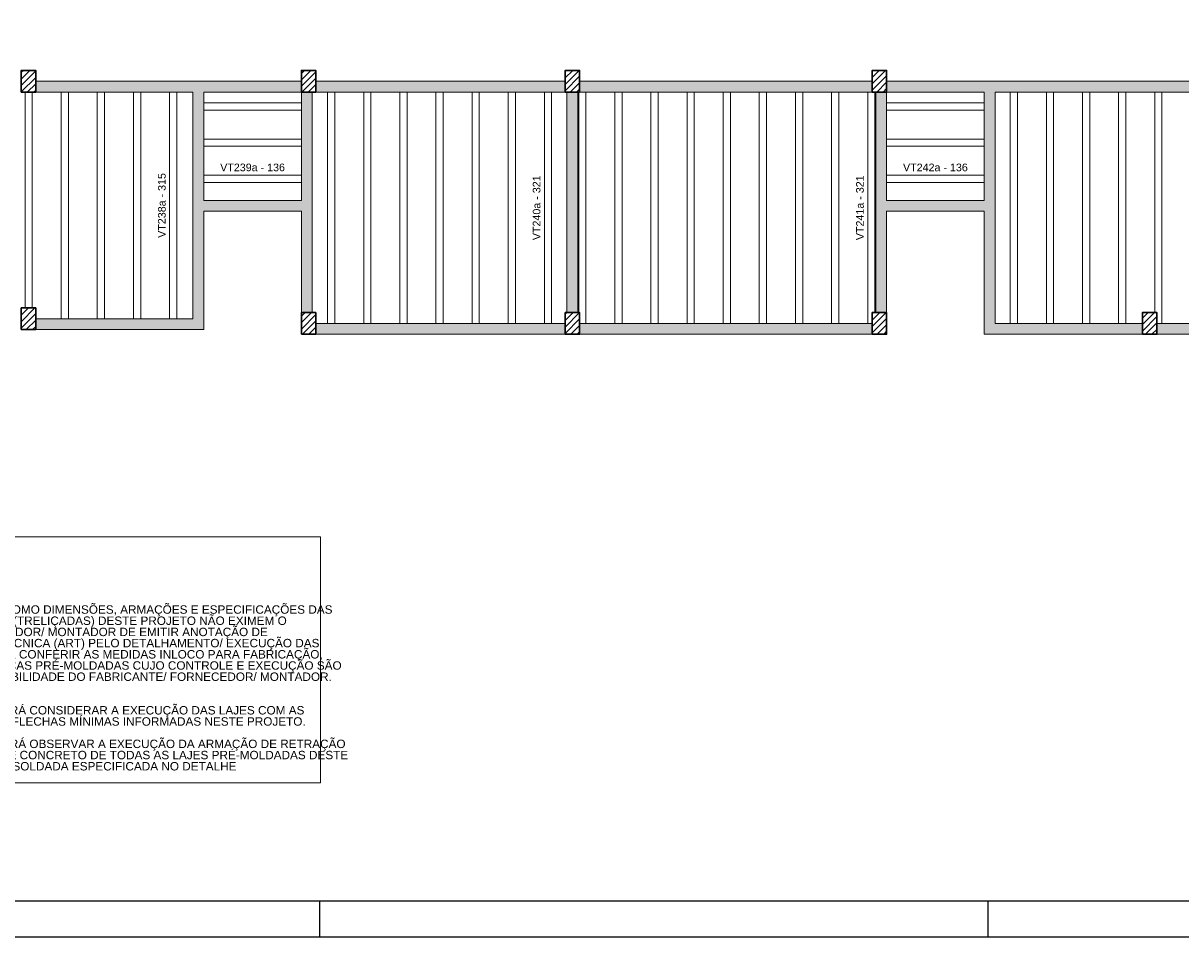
# Model space of a CAD drawing. Header units: millimetres. Extents: x 0 to 119, y 0 to 84.
# Tile 7 of 23: x 37 to 69, y 0 to 25. Entities that reach past the tile are written whole.
import ezdxf

# ---------------------------------------------------------------- set-up
doc = ezdxf.new("R2010")
doc.units = ezdxf.units.MM
doc.header["$MEASUREMENT"] = 0
doc.linetypes.add('NULL', pattern=[0])
for name, color, linetype, lineweight in [('CONTRAVENTAMENTOS', 4, 'Continuous', 9), ('DT-Hachura pilar em laje', 252, 'Continuous', 5), ('DT-Hachura viga em laje', 254, 'Continuous', 5), ('DT-Título', 3, 'Continuous', 20), ('FO-Hachuras das lajes', 1, 'Continuous', 20), ('FO-Pilares', 4, 'Continuous', 30), ('FO-Textos das lajes', 3, 'Continuous', 20), ('FO-Vigas', 1, 'Continuous', 20)]:
    doc.layers.add(name, color=color, linetype=linetype, lineweight=lineweight)
doc.layers.add('SEDUC_MARF', color=1, linetype='Continuous')
doc.layers.add('SEDUC_MARGG', color=7, linetype='Continuous')
doc.styles.add('Arial', font='txt')

msp = doc.modelspace()

# ---------------------------------------------------------------- hatches: boundary and pattern name
at = {"layer": 'DT-Hachura pilar em laje', "linetype": 'Continuous'}
h = msp.add_hatch(dxfattribs=at)
h.set_pattern_fill('ANSI31', color=252, style=0)
h.paths.add_polyline_path([(36.6497, 23.3825), (36.8497, 23.3825), (37.0497, 23.3825), (37.0497, 23.6825), (37.0497, 23.9825), (36.8497, 23.9825), (36.6497, 23.9825), (36.6497, 23.6825)])
h = msp.add_hatch(dxfattribs=at)
h.set_pattern_fill('ANSI31', color=252, style=0)
h.paths.add_polyline_path([(44.4025, 23.3825), (44.6025, 23.3825), (44.8025, 23.3825), (44.8025, 23.6825), (44.8025, 23.9825), (44.6025, 23.9825), (44.4025, 23.9825), (44.4025, 23.6825)])
h = msp.add_hatch(dxfattribs=at)
h.set_pattern_fill('ANSI31', color=252, style=0)
h.paths.add_polyline_path([(51.7051, 23.3825), (51.9051, 23.3825), (52.1051, 23.3825), (52.1051, 23.6825), (52.1051, 23.9825), (51.9051, 23.9825), (51.7051, 23.9825), (51.7051, 23.6825)])
h = msp.add_hatch(dxfattribs=at)
h.set_pattern_fill('ANSI31', color=252, style=0)
h.paths.add_polyline_path([(60.2025, 23.3825), (60.4025, 23.3825), (60.6025, 23.3825), (60.6025, 23.6825), (60.6025, 23.9825), (60.4025, 23.9825), (60.2025, 23.9825), (60.2025, 23.6825)])
h = msp.add_hatch(dxfattribs=at)
h.set_pattern_fill('ANSI31', color=252, style=0)
h.paths.add_polyline_path([(36.6497, 16.8079), (36.8497, 16.8079), (37.0497, 16.8079), (37.0497, 17.1079), (37.0497, 17.4079), (36.8497, 17.4079), (36.6497, 17.4079), (36.6497, 17.1079)])
h = msp.add_hatch(dxfattribs=at)
h.set_pattern_fill('ANSI31', color=252, style=0)
h.paths.add_polyline_path([(44.4025, 16.6803), (44.6025, 16.6803), (44.8025, 16.6803), (44.8025, 16.9803), (44.8025, 17.2803), (44.6025, 17.2803), (44.4025, 17.2803), (44.4025, 16.9803)])
h = msp.add_hatch(dxfattribs=at)
h.set_pattern_fill('ANSI31', color=252, style=0)
h.paths.add_polyline_path([(51.7051, 16.6803), (51.9051, 16.6803), (52.1051, 16.6803), (52.1051, 16.9803), (52.1051, 17.2803), (51.9051, 17.2803), (51.7051, 17.2803), (51.7051, 16.9803)])
h = msp.add_hatch(dxfattribs=at)
h.set_pattern_fill('ANSI31', color=252, style=0)
h.paths.add_polyline_path([(60.2025, 16.6803), (60.4025, 16.6803), (60.6025, 16.6803), (60.6025, 16.9803), (60.6025, 17.2803), (60.4025, 17.2803), (60.2025, 17.2803), (60.2025, 16.9803)])
h = msp.add_hatch(dxfattribs=at)
h.set_pattern_fill('ANSI31', color=252, style=0)
h.paths.add_polyline_path([(67.6813, 16.6803), (67.8813, 16.6803), (68.0813, 16.6803), (68.0813, 16.9803), (68.0813, 17.2803), (67.8813, 17.2803), (67.6813, 17.2803), (67.6813, 16.9803)])
at = {"layer": 'DT-Hachura viga em laje', "linetype": 'Continuous'}
for points in [[(41.5525, 23.5327), (41.5525, 23.5327), (41.5525, 23.6827), (37.0497, 23.6827), (37.0497, 23.3827), (41.4027, 23.3827), (41.5525, 23.5327)], [(41.7025, 20.3837), (41.7025, 20.3837), (41.7025, 23.3827), (41.5525, 23.5327), (41.4027, 23.3827), (41.4027, 20.2337), (41.5525, 20.2337), (41.7025, 20.3837)], [(44.4025, 23.6827), (44.4025, 23.6827), (41.5525, 23.6827), (41.5525, 23.5327), (41.7025, 23.3827), (44.4025, 23.3827), (44.4025, 23.6827)], [(51.7053, 23.6827), (51.7053, 23.6827), (44.8025, 23.6827), (44.8025, 23.3827), (51.7053, 23.3827), (51.7053, 23.6827)], [(60.2023, 23.6825), (60.2023, 23.6825), (52.1053, 23.6825), (52.1053, 23.3827), (60.2023, 23.3827), (60.2023, 23.6825)], [(63.4523, 23.5327), (63.4523, 23.5327), (63.4523, 23.6827), (60.6023, 23.6827), (60.6023, 23.3827), (63.3023, 23.3827), (63.4523, 23.5327)], [(63.6023, 23.3827), (63.6023, 23.3827), (63.4523, 23.5327), (63.3023, 23.3827), (63.3023, 20.3837), (63.4523, 20.2337), (63.6023, 20.2337), (63.6023, 23.3827)], [(71.2051, 23.6827), (71.2051, 23.6827), (63.4523, 23.6827), (63.4523, 23.5327), (63.6023, 23.3827), (71.2051, 23.3827), (71.2051, 23.6827)], [(44.7025, 23.3827), (44.7025, 23.3827), (44.4025, 23.3827), (44.4025, 20.3837), (44.5525, 20.2337), (44.7025, 20.2337), (44.7025, 23.3827)], [(52.0553, 23.3827), (52.0553, 23.3827), (51.7553, 23.3827), (51.7553, 17.2803), (52.0553, 17.2803), (52.0553, 23.3827)], [(60.6023, 20.3837), (60.6023, 20.3837), (60.6023, 23.3827), (60.3023, 23.3827), (60.3023, 20.2337), (60.4523, 20.2337), (60.6023, 20.3837)], [(41.7025, 20.0837), (41.7025, 20.0837), (41.5525, 20.2337), (41.4027, 20.2337), (41.4027, 17.1079), (41.7025, 16.8079), (41.7025, 20.0837)], [(44.5525, 20.2337), (44.5525, 20.2337), (44.4025, 20.3837), (41.7025, 20.3837), (41.5525, 20.2337), (41.7025, 20.0837), (44.4025, 20.0837), (44.5525, 20.2337)], [(44.7027, 20.2337), (44.7027, 20.2337), (44.5525, 20.2337), (44.4025, 20.0837), (44.4025, 17.2803), (44.7027, 17.2803), (44.7027, 20.2337)], [(60.6023, 20.0837), (60.6023, 20.0837), (60.4523, 20.2337), (60.3023, 20.2337), (60.3023, 17.2803), (60.6023, 17.2803), (60.6023, 20.0837)], [(63.4523, 20.2337), (63.4523, 20.2337), (63.3023, 20.3837), (60.6023, 20.3837), (60.4523, 20.2337), (60.6023, 20.0837), (63.3023, 20.0837), (63.4523, 20.2337)], [(63.6023, 16.9803), (63.6023, 16.9803), (63.6023, 20.2337), (63.4523, 20.2337), (63.3023, 20.0837), (63.3023, 16.6803), (63.6023, 16.9803)], [(41.4027, 17.1079), (41.4027, 17.1079), (37.0497, 17.1079), (37.0497, 16.8079), (41.7025, 16.8079), (41.4027, 17.1079)], [(51.7053, 16.9803), (51.7053, 16.9803), (44.8025, 16.9803), (44.8025, 16.6803), (51.7053, 16.6803), (51.7053, 16.9803)], [(60.2023, 16.9803), (60.2023, 16.9803), (52.1053, 16.9803), (52.1053, 16.6803), (60.2023, 16.6803), (60.2023, 16.9803)], [(67.6813, 16.9803), (67.6813, 16.9803), (63.6023, 16.9803), (63.3023, 16.6803), (67.6813, 16.6803), (67.6813, 16.9803)], [(76.5451, 16.9803), (76.5451, 16.9803), (68.0813, 16.9803), (68.0813, 16.6805), (76.5451, 16.6805), (76.5451, 16.9803)]]:
    msp.add_hatch(color=254, dxfattribs=at).paths.add_polyline_path(points)

# ---------------------------------------------------------------- linework, layer by layer
at = {"layer": 'CONTRAVENTAMENTOS'}
msp.add_lwpolyline([(32.2656, 11.0744), (44.9343, 11.0744), (44.9343, 4.2616), (32.2656, 4.2616)], close=True, dxfattribs=at)
at = {"layer": 'FO-Hachuras das lajes'}
for p, q in [((36.7555, 23.2995), (36.7555, 23.3825)), ((36.7555, 17.7075), (36.7555, 23.2995)), ((36.9555, 23.2995), (36.9555, 23.3825)), ((36.9555, 17.7075), (36.9555, 23.2995)), ((37.7555, 23.2995), (37.7555, 23.3825)), ((37.7555, 17.7075), (37.7555, 23.2995)), ((37.9555, 23.2995), (37.9555, 23.3825)), ((37.9555, 17.7075), (37.9555, 23.2995)), ((38.7555, 23.2995), (38.7555, 23.3825)), ((38.7555, 17.7075), (38.7555, 23.2995)), ((38.9555, 23.2995), (38.9555, 23.3825)), ((38.9555, 17.7075), (38.9555, 23.2995)), ((39.7555, 23.2995), (39.7555, 23.3825)), ((39.7555, 17.7075), (39.7555, 23.2995)), ((39.9555, 23.2995), (39.9555, 23.3825)), ((39.9555, 17.7075), (39.9555, 23.2995)), ((40.7555, 23.2995), (40.7555, 23.3825)), ((40.7555, 17.7075), (40.7555, 23.2995)), ((40.9555, 23.2995), (40.9555, 23.3825)), ((40.9555, 17.7075), (40.9555, 23.2995)), ((41.7025, 23.0835), (44.4025, 23.0835)), ((45.1285, 17.2805), (45.1285, 23.3825)), ((45.3285, 17.2805), (45.3285, 23.3825)), ((46.1285, 17.2805), (46.1285, 23.3825)), ((46.3285, 17.2805), (46.3285, 23.3825)), ((47.1285, 17.2805), (47.1285, 23.3825)), ((47.3285, 17.2805), (47.3285, 23.3825)), ((48.1285, 17.2805), (48.1285, 23.3825)), ((48.3285, 17.2805), (48.3285, 23.3825)), ((49.1285, 17.2805), (49.1285, 23.3825)), ((49.3285, 17.2805), (49.3285, 23.3825)), ((50.1285, 17.2805), (50.1285, 23.3825)), ((50.3285, 17.2805), (50.3285, 23.3825)), ((51.1285, 17.2805), (51.1285, 23.3825)), ((51.3285, 17.2805), (51.3285, 23.3825)), ((52.0785, 17.2805), (52.0785, 23.3825)), ((52.2785, 17.2805), (52.2785, 23.3825)), ((53.0785, 17.2805), (53.0785, 23.3825)), ((53.2785, 17.2805), (53.2785, 23.3825)), ((54.0785, 17.2805), (54.0785, 23.3825)), ((54.2785, 17.2805), (54.2785, 23.3825)), ((55.0785, 17.2805), (55.0785, 23.3825)), ((55.2785, 17.2805), (55.2785, 23.3825)), ((56.0785, 17.2805), (56.0785, 23.3825)), ((56.2785, 17.2805), (56.2785, 23.3825)), ((57.0785, 17.2805), (57.0785, 23.3825)), ((57.2785, 17.2805), (57.2785, 23.3825)), ((58.0785, 17.2805), (58.0785, 23.3825)), ((58.2785, 17.2805), (58.2785, 23.3825)), ((59.0785, 17.2805), (59.0785, 23.3825)), ((59.2785, 17.2805), (59.2785, 23.3825)), ((60.0785, 17.2805), (60.0785, 23.3825)), ((60.2785, 17.2805), (60.2785, 23.3825)), ((60.6025, 23.0835), (63.3025, 23.0835)), ((64.0235, 17.3805), (64.0235, 23.3825)), ((64.2235, 17.3805), (64.2235, 23.3825)), ((65.0235, 17.3805), (65.0235, 23.3825)), ((65.2235, 17.3805), (65.2235, 23.3825)), ((66.0235, 17.3805), (66.0235, 23.3825)), ((66.2235, 17.3805), (66.2235, 23.3825)), ((67.0235, 17.3805), (67.0235, 23.3825)), ((67.2235, 17.3805), (67.2235, 23.3825)), ((68.0235, 17.3805), (68.0235, 23.3825)), ((68.2235, 17.3805), (68.2235, 23.3825)), ((41.7025, 22.8835), (44.4025, 22.8835)), ((60.6025, 22.8835), (63.3025, 22.8835)), ((41.7025, 22.0835), (44.4025, 22.0835)), ((41.7025, 21.8835), (44.4025, 21.8835)), ((60.6025, 22.0835), (63.3025, 22.0835)), ((60.6025, 21.8835), (63.3025, 21.8835)), ((41.7025, 21.0835), (44.4025, 21.0835)), ((41.7025, 20.8835), (44.4025, 20.8835)), ((60.6025, 21.0835), (63.3025, 21.0835)), ((60.6025, 20.8835), (63.3025, 20.8835)), ((36.7555, 17.4075), (36.7555, 17.7075)), ((36.9555, 17.4075), (36.9555, 17.7075)), ((37.7555, 17.4075), (37.7555, 17.7075)), ((37.9555, 17.4075), (37.9555, 17.7075)), ((38.7555, 17.4075), (38.7555, 17.7075)), ((38.9555, 17.4075), (38.9555, 17.7075)), ((39.7555, 17.4075), (39.7555, 17.7075)), ((39.9555, 17.4075), (39.9555, 17.7075)), ((40.7555, 17.4075), (40.7555, 17.7075)), ((40.9555, 17.4075), (40.9555, 17.7075)), ((37.7555, 17.1075), (37.7555, 17.4075)), ((37.9555, 17.1075), (37.9555, 17.4075)), ((38.7555, 17.1075), (38.7555, 17.4075)), ((38.9555, 17.1075), (38.9555, 17.4075)), ((39.7555, 17.1075), (39.7555, 17.4075)), ((39.9555, 17.1075), (39.9555, 17.4075)), ((40.7555, 17.1075), (40.7555, 17.4075)), ((40.9555, 17.1075), (40.9555, 17.4075)), ((64.0235, 17.2805), (64.0235, 17.3805)), ((64.2235, 17.2805), (64.2235, 17.3805)), ((65.0235, 17.2805), (65.0235, 17.3805)), ((65.2235, 17.2805), (65.2235, 17.3805)), ((66.0235, 17.2805), (66.0235, 17.3805)), ((66.2235, 17.2805), (66.2235, 17.3805)), ((67.0235, 17.2805), (67.0235, 17.3805)), ((67.2235, 17.2805), (67.2235, 17.3805)), ((68.0235, 17.2805), (68.0235, 17.3805)), ((68.2235, 17.2805), (68.2235, 17.3805)), ((45.1285, 16.9805), (45.1285, 17.2805)), ((45.3285, 16.9805), (45.3285, 17.2805)), ((46.1285, 16.9805), (46.1285, 17.2805)), ((46.3285, 16.9805), (46.3285, 17.2805)), ((47.1285, 16.9805), (47.1285, 17.2805)), ((47.3285, 16.9805), (47.3285, 17.2805)), ((48.1285, 16.9805), (48.1285, 17.2805)), ((48.3285, 16.9805), (48.3285, 17.2805)), ((49.1285, 16.9805), (49.1285, 17.2805)), ((49.3285, 16.9805), (49.3285, 17.2805)), ((50.1285, 16.9805), (50.1285, 17.2805)), ((50.3285, 16.9805), (50.3285, 17.2805)), ((51.1285, 16.9805), (51.1285, 17.2805)), ((51.3285, 16.9805), (51.3285, 17.2805)), ((52.2785, 16.9805), (52.2785, 17.2805)), ((53.0785, 16.9805), (53.0785, 17.2805)), ((53.2785, 16.9805), (53.2785, 17.2805)), ((54.0785, 16.9805), (54.0785, 17.2805)), ((54.2785, 16.9805), (54.2785, 17.2805)), ((55.0785, 16.9805), (55.0785, 17.2805)), ((55.2785, 16.9805), (55.2785, 17.2805)), ((56.0785, 16.9805), (56.0785, 17.2805)), ((56.2785, 16.9805), (56.2785, 17.2805)), ((57.0785, 16.9805), (57.0785, 17.2805)), ((57.2785, 16.9805), (57.2785, 17.2805)), ((58.0785, 16.9805), (58.0785, 17.2805)), ((58.2785, 16.9805), (58.2785, 17.2805)), ((59.0785, 16.9805), (59.0785, 17.2805)), ((59.2785, 16.9805), (59.2785, 17.2805)), ((60.0785, 16.9805), (60.0785, 17.2805)), ((64.0235, 16.9805), (64.0235, 17.2805)), ((64.2235, 16.9805), (64.2235, 17.2805)), ((65.0235, 16.9805), (65.0235, 17.2805)), ((65.2235, 16.9805), (65.2235, 17.2805)), ((66.0235, 16.9805), (66.0235, 17.2805)), ((66.2235, 16.9805), (66.2235, 17.2805)), ((67.0235, 16.9805), (67.0235, 17.2805)), ((67.2235, 16.9805), (67.2235, 17.2805)), ((68.2235, 16.9805), (68.2235, 17.2805))]:
    msp.add_line(p, q, dxfattribs=at)
at = {"layer": 'FO-Pilares'}
for points in [[(36.6497, 23.3825), (36.8497, 23.3825), (37.0497, 23.3825), (37.0497, 23.6825), (37.0497, 23.9825), (36.8497, 23.9825), (36.6497, 23.9825), (36.6497, 23.6825), (36.6497, 23.3825)], [(44.4025, 23.3825), (44.6025, 23.3825), (44.8025, 23.3825), (44.8025, 23.6825), (44.8025, 23.9825), (44.6025, 23.9825), (44.4025, 23.9825), (44.4025, 23.6825), (44.4025, 23.3825)], [(51.7051, 23.3825), (51.9051, 23.3825), (52.1051, 23.3825), (52.1051, 23.6825), (52.1051, 23.9825), (51.9051, 23.9825), (51.7051, 23.9825), (51.7051, 23.6825), (51.7051, 23.3825)], [(60.2025, 23.3825), (60.4025, 23.3825), (60.6025, 23.3825), (60.6025, 23.6825), (60.6025, 23.9825), (60.4025, 23.9825), (60.2025, 23.9825), (60.2025, 23.6825), (60.2025, 23.3825)], [(36.6497, 16.8079), (36.8497, 16.8079), (37.0497, 16.8079), (37.0497, 17.1079), (37.0497, 17.4079), (36.8497, 17.4079), (36.6497, 17.4079), (36.6497, 17.1079), (36.6497, 16.8079)], [(44.4025, 16.6803), (44.6025, 16.6803), (44.8025, 16.6803), (44.8025, 16.9803), (44.8025, 17.2803), (44.6025, 17.2803), (44.4025, 17.2803), (44.4025, 16.9803), (44.4025, 16.6803)], [(51.7051, 16.6803), (51.9051, 16.6803), (52.1051, 16.6803), (52.1051, 16.9803), (52.1051, 17.2803), (51.9051, 17.2803), (51.7051, 17.2803), (51.7051, 16.9803), (51.7051, 16.6803)], [(60.2025, 16.6803), (60.4025, 16.6803), (60.6025, 16.6803), (60.6025, 16.9803), (60.6025, 17.2803), (60.4025, 17.2803), (60.2025, 17.2803), (60.2025, 16.9803), (60.2025, 16.6803)], [(67.6813, 16.6803), (67.8813, 16.6803), (68.0813, 16.6803), (68.0813, 16.9803), (68.0813, 17.2803), (67.8813, 17.2803), (67.6813, 17.2803), (67.6813, 16.9803), (67.6813, 16.6803)]]:
    msp.add_lwpolyline(points, close=True, dxfattribs=at)
at = {"layer": 'FO-Vigas'}
for p, q in [((37.0497, 23.6825), (41.5525, 23.6825)), ((41.5525, 23.6825), (44.4025, 23.6825)), ((44.8025, 23.6825), (51.7051, 23.6825)), ((52.1051, 23.6825), (60.2025, 23.6825)), ((60.6025, 23.6825), (63.4525, 23.6825)), ((63.4525, 23.6825), (71.2051, 23.6825)), ((37.0497, 23.3825), (41.4025, 23.3825)), ((41.4025, 20.2337), (41.4025, 23.3825)), ((41.7025, 20.3837), (41.7025, 23.3825)), ((41.7025, 23.3825), (44.4025, 23.3825)), ((44.4025, 20.3837), (44.4025, 23.3825)), ((44.7025, 20.2337), (44.7025, 23.3825)), ((44.8025, 23.3825), (51.7051, 23.3825)), ((51.7551, 17.2803), (51.7551, 23.3825)), ((52.0551, 17.2803), (52.0551, 23.3825)), ((52.1051, 23.3825), (60.2025, 23.3825)), ((60.3025, 20.2337), (60.3025, 23.3825)), ((60.6025, 20.3837), (60.6025, 23.3825)), ((60.6025, 23.3825), (63.3025, 23.3825)), ((63.3025, 20.3837), (63.3025, 23.3825)), ((63.6025, 23.3825), (71.2051, 23.3825)), ((63.6025, 20.2337), (63.6025, 23.3825)), ((41.4025, 17.1079), (41.4025, 20.2337)), ((41.7025, 20.3837), (44.4025, 20.3837)), ((44.7025, 17.2803), (44.7025, 20.2337)), ((60.3025, 17.2803), (60.3025, 20.2337)), ((60.6025, 20.3837), (63.3025, 20.3837)), ((63.6025, 16.9803), (63.6025, 20.2337)), ((41.7025, 20.0837), (44.4025, 20.0837)), ((41.7025, 16.8079), (41.7025, 20.0837)), ((44.4025, 17.2803), (44.4025, 20.0837)), ((60.6025, 17.2803), (60.6025, 20.0837)), ((60.6025, 20.0837), (63.3025, 20.0837)), ((63.3025, 16.6803), (63.3025, 20.0837)), ((37.0497, 17.1079), (41.4025, 17.1079)), ((37.0497, 16.8079), (41.7025, 16.8079)), ((44.8025, 16.9803), (51.7051, 16.9803)), ((44.8025, 16.6803), (51.7051, 16.6803)), ((52.1051, 16.9803), (60.2025, 16.9803)), ((52.1051, 16.6803), (60.2025, 16.6803)), ((63.3025, 16.6803), (67.6813, 16.6803)), ((63.6025, 16.9803), (67.6813, 16.9803)), ((68.0813, 16.9803), (76.5451, 16.9803)), ((68.0813, 16.6803), (76.5451, 16.6803))]:
    msp.add_line(p, q, dxfattribs=at)
at = {"layer": 'SEDUC_MARF'}
for p, q in [((44.9015, 1), (44.9015, 0)), ((63.4015, 1), (63.4015, 0))]:
    msp.add_line(p, q, dxfattribs=at)
msp.add_lwpolyline([(118.9, 84.1), (0, 84.1), (0, 0), (118.9, 0)], close=True, dxfattribs=at)
at = {"layer": 'SEDUC_MARGG'}
msp.add_lwpolyline([(2.5, 1), (117.9, 1), (117.9, 83.1), (2.5, 83.1), (2.5, 1)], dxfattribs=at)

# ---------------------------------------------------------------- texts
at = {"layer": 'DT-Título', "linetype": 'NULL', "insert": (32.645, 4.6026), "char_height": 0.2329418, "width": 13.090478, "attachment_point": 7, "line_spacing_factor": 0.798, "style": 'Arial'}
msp.add_mtext('OBS:\\P\\P1 - AS INFORMAÇÕES COMO DIMENSÕES, ARMAÇÕES E ESPECIFICAÇÕES DAS LAJES PRÉ-MOLDADAS (TRELIÇADAS) DESTE PROJETO NÃO EXIMEM O FABRICANTE/ FORNECEDOR/ MONTADOR DE EMITIR ANOTAÇÃO DE RESPONSABILIDADE TÉCNICA (ART) PELO DETALHAMENTO/ EXECUÇÃO DAS MESMAS BEM COMO DE CONFERIR AS MEDIDAS INLOCO PARA FABRICAÇÃO, HAJA VISTA SEREM PEÇAS PRÉ-MOLDADAS CUJO CONTROLE E EXECUÇÃO SÃO DE INTEIRA RESPONSABILIDADE DO FABRICANTE/ FORNECEDOR/ MONTADOR.\\P\\P\\P2 - O MONTADOR DEVERÁ CONSIDERAR A EXECUÇÃO DAS LAJES COM AS RESPECTIVAS CONTRAFLECHAS MÍNIMAS INFORMADAS NESTE PROJETO. \\P\\P2 - O MONTADOR DEVERÁ OBSERVAR A EXECUÇÃO DA ARMAÇÃO DE RETRAÇÃO NA REGIÃO DA CAPA DE CONCRETO DE TODAS AS LAJES PRÉ-MOLDADAS DESTE PAVIMENTO COM TELA SOLDADA ESPECIFICADA NO DETALHE', dxfattribs=at)
at = {"layer": 'FO-Textos das lajes', "linetype": 'NULL', "char_height": 0.2118, "width": 3.514551, "attachment_point": 8, "line_spacing_factor": 0.798, "style": 'Arial'}
for s, insert in [('VT239a - 136', (43.0525, 21.1894)), ('VT242a - 136', (61.9525, 21.1894))]:
    msp.add_mtext(s, dxfattribs=dict(at, insert=insert))
at = {"layer": 'FO-Textos das lajes', "linetype": 'NULL', "char_height": 0.2118, "width": 3.514551, "attachment_point": 8, "rotation": 90.00021, "line_spacing_factor": 0.798, "style": 'Arial'}
for s, insert in [('VT238a - 315', (40.6496, 20.2455)), ('VT240a - 321', (51.0226, 20.1815)), ('VT241a - 321', (59.9726, 20.1815))]:
    msp.add_mtext(s, dxfattribs=dict(at, insert=insert))

doc.saveas('drawing.dxf')
